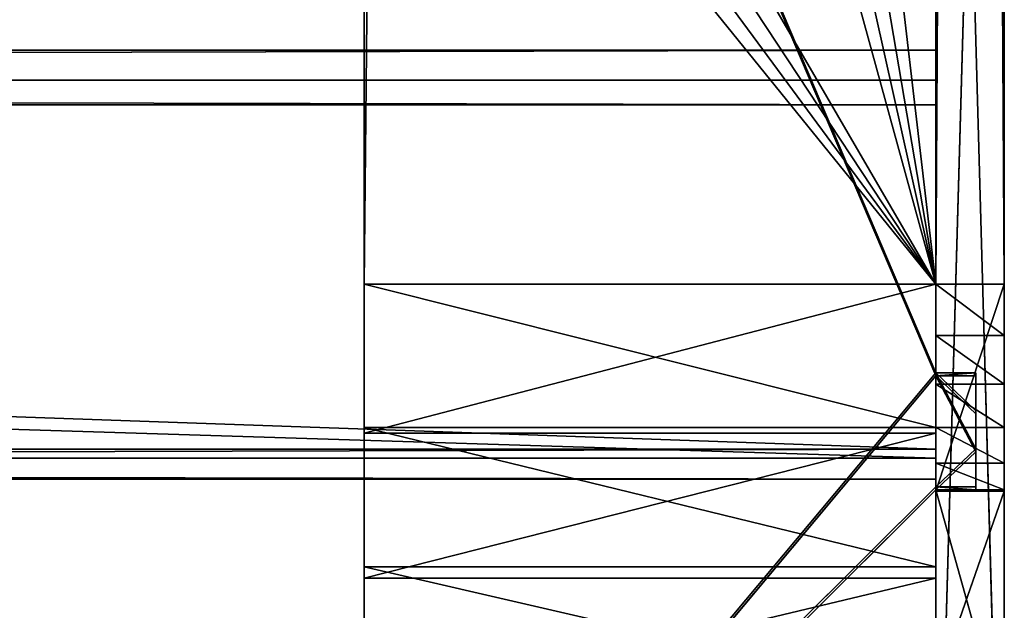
# Model space of a CAD drawing. Extents: x 0 to 1378, y -270 to 1675.
# Tile 27 of 60: x 1292 to 1378, y 147 to 199. Entities that reach past the tile are written whole.
import ezdxf

# ---------------------------------------------------------------- set-up
doc = ezdxf.new("R2010")
doc.units = 0
doc.header["$LTSCALE"] = 25.4
doc.layers.get('0').update_dxf_attribs({"color": 13, "linetype": 'CONTINUOUS'})
doc.layers.add('STEEL', color=21, linetype='CONTINUOUS')
doc.layers.add('WOOD', color=220, linetype='CONTINUOUS')

# ---------------------------------------------------------------- blocks, each defined once
blk = doc.blocks.new('LTR020_01_01_L')
at = {"color": 0}
for p, q in [((645.325, 394.323), (-303.098, 394.323)), ((-303.098, 394.323, -6), (645.325, 394.323, -6)), ((-303.098, 394.323, -6), (645.325, 394.323, -6)), ((645.325, 394.323), (-303.098, 394.323)), ((663.422, 392.242), (645.325, 394.323)), ((645.325, 394.323, -6), (663.422, 392.242, -6)), ((663.422, 392.242, -6), (645.325, 394.323)), ((663.422, 392.242), (645.325, 394.323)), ((663.422, 392.242, -6), (645.325, 394.323)), ((645.325, 394.323, -6), (663.422, 392.242, -6)), ((645.325, 394.323, -6), (645.325, 394.323)), ((645.325, 394.323, -6), (645.325, 394.323)), ((680.574, 386.108), (663.422, 392.242)), ((663.422, 392.242, -6), (680.574, 386.108, -6)), ((680.574, 386.108, -6), (663.422, 392.242)), ((680.574, 386.108), (663.422, 392.242)), ((680.574, 386.108, -6), (663.422, 392.242)), ((663.422, 392.242, -6), (680.574, 386.108, -6)), ((663.422, 392.242, -6), (663.422, 392.242)), ((663.422, 392.242, -6), (663.422, 392.242)), ((-303.098, 334.323), (645.325, 334.323)), ((645.325, 334.323, -6), (-303.098, 334.323, -6)), ((645.325, 334.323, -6), (-303.098, 334.323, -6)), ((-303.098, 334.323), (645.325, 334.323)), ((645.325, 334.323), (649.802, 333.808)), ((649.802, 333.808, -6), (645.325, 334.323, -6)), ((645.325, 334.323), (645.325, 334.323, -6)), ((645.325, 334.323, -6), (649.802, 333.808)), ((645.325, 334.323), (649.802, 333.808)), ((645.325, 334.323, -6), (649.802, 333.808)), ((649.802, 333.808, -6), (645.325, 334.323, -6)), ((645.325, 334.323), (645.325, 334.323, -6)), ((649.802, 333.808), (654.045, 332.29)), ((654.045, 332.29, -6), (649.802, 333.808, -6)), ((649.802, 333.808, -6), (649.802, 333.808)), ((649.802, 333.808, -6), (649.802, 333.808)), ((649.802, 333.808, -6), (654.045, 332.29)), ((649.802, 333.808), (654.045, 332.29)), ((649.802, 333.808, -6), (654.045, 332.29)), ((654.045, 332.29, -6), (649.802, 333.808, -6)), ((654.045, 332.29), (657.832, 329.849)), ((657.832, 329.849, -6), (654.045, 332.29, -6)), ((654.045, 332.29, -6), (654.045, 332.29)), ((654.045, 332.29, -6), (654.045, 332.29)), ((654.045, 332.29, -6), (657.832, 329.849)), ((654.045, 332.29), (657.832, 329.849)), ((654.045, 332.29, -6), (657.832, 329.849)), ((657.832, 329.849, -6), (654.045, 332.29, -6)), ((657.832, 329.849), (660.967, 326.612)), ((660.967, 326.612, -6), (657.832, 329.849, -6)), ((657.832, 329.849, -6), (657.832, 329.849)), ((657.832, 329.849, -6), (657.832, 329.849)), ((657.832, 329.849, -6), (660.967, 326.612)), ((657.832, 329.849), (660.967, 326.612)), ((657.832, 329.849, -6), (660.967, 326.612)), ((660.967, 326.612, -6), (657.832, 329.849, -6)), ((660.967, 326.612), (663.285, 322.748)), ((663.285, 322.748, -6), (660.967, 326.612, -6)), ((660.967, 326.612, -6), (660.967, 326.612)), ((660.967, 326.612, -6), (660.967, 326.612)), ((660.967, 326.612, -6), (663.285, 322.748)), ((660.967, 326.612), (663.285, 322.748)), ((660.967, 326.612, -6), (663.285, 322.748)), ((663.285, 322.748, -6), (660.967, 326.612, -6)), ((663.285, 322.748), (684.648, 273.837)), ((684.648, 273.837, -6), (663.285, 322.748, -6)), ((663.285, 322.748, -6), (663.285, 322.748)), ((663.285, 322.748, -6), (663.285, 322.748)), ((663.285, 322.748, -6), (684.648, 273.837)), ((663.285, 322.748), (684.648, 273.837)), ((663.285, 322.748, -6), (684.648, 273.837)), ((684.648, 273.837, -6), (663.285, 322.748, -6)), ((706.698, 148.195), (495.861, 132.478)), ((495.861, 132.478, -6), (706.698, 148.195, -6)), ((706.698, 148.195, -6), (495.861, 132.478)), ((706.698, 148.195), (495.861, 132.478)), ((706.698, 148.195, -6), (495.861, 132.478)), ((495.861, 132.478, -6), (706.698, 148.195, -6)), ((498.698, 73.872), (712.778, 89.831)), ((712.778, 89.831, -6), (498.698, 73.872, -6)), ((498.698, 73.872, -6), (712.778, 89.831)), ((498.698, 73.872), (712.778, 89.831)), ((498.698, 73.872, -6), (712.778, 89.831)), ((712.778, 89.831, -6), (498.698, 73.872, -6))]:
    blk.add_line(p, q, dxfattribs=at)
at = {"color": 253}
mesh = blk.add_polyface(dxfattribs=at)
corners = [(-356.822, 126.239), (-363.409, 202.974), (-366.765, 126.823), (-362.692, 198.492), (-360.989, 194.285), (-358.388, 190.567), (-355.019, 187.525), (-351.055, 185.316), (-144.322, 95.76), (-346.696, 184.051), (-137.416, 154.033), (69.517, 76.841), (73.183, 135.401), (284.067, 69.538), (284.482, 128.209), (498.698, 73.872), (495.861, 132.478), (706.698, 148.195), (712.778, 89.831), (711.63, 149.354), (716.101, 151.737), (732.511, 94.552), (719.814, 155.184), (722.522, 159.466), (724.044, 164.298), (724.279, 169.359), (-854.31, -335.557), (-853.88, -331.012), (-854.358, -333.26), (-853.739, -337.782), (-852.902, -328.933), (-852.676, -339.819), (-851.475, -327.132), (-851.175, -341.559), (-740.853, -211.981), (-822.41, -368.035), (-820.335, -369.505), (-817.957, -370.405), (-815.429, -370.675), (-812.914, -370.299), (-810.575, -369.301), (-808.564, -367.746), (-664.552, -216.048), (-634.883, -92.533), (-528.492, -57.178), (-533.734, 31.022), (-485.599, 99.319), (-400.741, 108.446), (-444.85, 172.265), (-411.932, 249.062), (-387.203, 328.874), (-394.008, 115.786), (-385.825, 121.465), (-380.507, 346.748), (-376.593, 125.205), (-370.065, 362.725), (-356.383, 376.033), (-363.103, 207.502), (-354.42, 245.656), (-340.122, 386.027), (-342.455, 282.913), (-327.299, 318.988), (-322.069, 392.223), (-324.124, 324.119), (-319.88, 328.408), (-303.098, 394.323), (-314.783, 331.637), (-309.093, 333.642), (-303.098, 334.323), (645.325, 394.323), (645.325, 334.323), (663.422, 392.242), (649.802, 333.808), (654.045, 332.29), (657.832, 329.849), (660.967, 326.612), (663.285, 322.748), (684.648, 273.837), (680.574, 386.108), (695.886, 376.24), (704.629, 224.346), (708.558, 363.155), (723.212, 174.312), (717.929, 347.534), (739.967, 297.078), (750.411, 104.106), (760.579, 246.024), (765.316, 117.873), (779.749, 194.41), (776.258, 134.96), (782.527, 154.257), (783.716, 174.512)]
mesh.append_faces([[corners[k] for k in face] for face in [(26, 27, 28), (88, 90, 91)]], dxfattribs={"vtx0": -1, "color": 253})
mesh.append_faces([[corners[k] for k in face] for face in [(0, 1, 2), (1, 0, 3), (3, 0, 4), (4, 0, 5), (5, 0, 6), (6, 0, 7), (7, 8, 9), (9, 8, 10), (10, 11, 12), (12, 13, 14), (14, 15, 16), (16, 15, 17), (17, 18, 19), (19, 18, 20), (20, 21, 22), (22, 21, 23), (23, 21, 24), (24, 21, 25), (27, 29, 30), (30, 31, 32), (32, 33, 34), (34, 42, 43), (43, 44, 45), (45, 44, 46), (46, 47, 48), (48, 47, 49), (49, 47, 50), (50, 52, 53), (53, 54, 55), (55, 2, 56), (56, 58, 59), (59, 61, 62), (62, 64, 65), (65, 68, 69), (69, 70, 71), (71, 77, 78), (78, 77, 79), (79, 80, 81), (81, 82, 83), (83, 82, 84), (84, 85, 86), (86, 87, 88)]], dxfattribs={"vtx0": -1, "vtx1": -1, "color": 253})
mesh.append_faces([[corners[k] for k in face] for face in [(56, 2, 1), (84, 25, 21)]], dxfattribs={"vtx0": -1, "vtx1": -1, "vtx2": -1, "color": 253})
mesh.append_faces([[corners[k] for k in face] for face in [(7, 0, 8), (10, 8, 11), (12, 11, 13), (14, 13, 15), (17, 15, 18), (20, 18, 21), (27, 26, 29), (30, 29, 31), (32, 31, 33), (34, 33, 35), (34, 35, 36), (34, 36, 37), (34, 37, 38), (34, 38, 39), (34, 39, 40), (34, 40, 41), (34, 41, 42), (43, 42, 44), (46, 44, 47), (50, 47, 51), (50, 51, 52), (53, 52, 54), (55, 54, 2), (56, 1, 57), (56, 57, 58), (59, 58, 60), (59, 60, 61), (62, 61, 63), (62, 63, 64), (65, 64, 66), (65, 66, 67), (65, 67, 68), (69, 68, 70), (71, 70, 72), (71, 72, 73), (71, 73, 74), (71, 74, 75), (71, 75, 76), (71, 76, 77), (79, 77, 80), (81, 80, 82), (84, 82, 25), (84, 21, 85), (86, 85, 87), (88, 87, 89), (88, 89, 90)]], dxfattribs={"vtx0": -1, "vtx2": -1, "color": 253})
mesh = blk.add_polyface(dxfattribs=at)
corners = [(-853.88, -331.012, -6), (-854.31, -335.557, -6), (-854.358, -333.26, -6), (-853.739, -337.782, -6), (-852.902, -328.933, -6), (-852.676, -339.819, -6), (-851.475, -327.132, -6), (-851.175, -341.559, -6), (-740.853, -211.981, -6), (-822.41, -368.035, -6), (-820.335, -369.505, -6), (-817.957, -370.405, -6), (-815.429, -370.675, -6), (-812.914, -370.299, -6), (-810.575, -369.301, -6), (-808.564, -367.746, -6), (-664.552, -216.048, -6), (-634.883, -92.533, -6), (-528.492, -57.178, -6), (-533.734, 31.022, -6), (-485.599, 99.319, -6), (-400.741, 108.446, -6), (-444.85, 172.265, -6), (-411.932, 249.062, -6), (-387.203, 328.874, -6), (-394.008, 115.786, -6), (-385.825, 121.465, -6), (-380.507, 346.748, -6), (-376.593, 125.205, -6), (-370.065, 362.725, -6), (-366.765, 126.823, -6), (-356.383, 376.033, -6), (-363.409, 202.974, -6), (-363.103, 207.502, -6), (-354.42, 245.656, -6), (-340.122, 386.027, -6), (-342.455, 282.913, -6), (-327.299, 318.988, -6), (-322.069, 392.223, -6), (-324.124, 324.119, -6), (-319.88, 328.408, -6), (-303.098, 394.323, -6), (-314.783, 331.637, -6), (-309.093, 333.642, -6), (-303.098, 334.323, -6), (645.325, 394.323, -6), (645.325, 334.323, -6), (663.422, 392.242, -6), (649.802, 333.808, -6), (654.045, 332.29, -6), (657.832, 329.849, -6), (660.967, 326.612, -6), (663.285, 322.748, -6), (684.648, 273.837, -6), (680.574, 386.108, -6), (695.886, 376.24, -6), (704.629, 224.346, -6), (708.558, 363.155, -6), (723.212, 174.312, -6), (717.929, 347.534, -6), (739.967, 297.078, -6), (724.279, 169.359, -6), (732.511, 94.552, -6), (750.411, 104.106, -6), (760.579, 246.024, -6), (765.316, 117.873, -6), (779.749, 194.41, -6), (776.258, 134.96, -6), (782.527, 154.257, -6), (783.716, 174.512, -6), (-356.822, 126.239, -6), (-362.692, 198.492, -6), (-360.989, 194.285, -6), (-358.388, 190.567, -6), (-355.019, 187.525, -6), (-351.055, 185.316, -6), (-144.322, 95.76, -6), (-346.696, 184.051, -6), (-137.416, 154.033, -6), (69.517, 76.841, -6), (73.183, 135.401, -6), (284.067, 69.538, -6), (284.482, 128.209, -6), (498.698, 73.872, -6), (495.861, 132.478, -6), (706.698, 148.195, -6), (712.778, 89.831, -6), (711.63, 149.354, -6), (716.101, 151.737, -6), (719.814, 155.184, -6), (722.522, 159.466, -6), (724.044, 164.298, -6)]
mesh.append_faces([[corners[k] for k in face] for face in [(0, 1, 2), (68, 66, 69)]], dxfattribs={"vtx0": -1, "color": 253})
mesh.append_faces([[corners[k] for k in face] for face in [(1, 0, 3), (3, 4, 5), (5, 6, 7), (7, 8, 9), (9, 8, 10), (10, 8, 11), (11, 8, 12), (12, 8, 13), (13, 8, 14), (14, 8, 15), (15, 8, 16), (16, 17, 18), (18, 20, 21), (21, 24, 25), (25, 24, 26), (26, 27, 28), (28, 29, 30), (32, 31, 33), (33, 31, 34), (34, 35, 36), (36, 35, 37), (37, 38, 39), (39, 38, 40), (40, 41, 42), (42, 41, 43), (43, 41, 44), (44, 45, 46), (46, 47, 48), (48, 47, 49), (49, 47, 50), (50, 47, 51), (51, 47, 52), (52, 47, 53), (53, 55, 56), (56, 57, 58), (58, 60, 61), (62, 60, 63), (63, 64, 65), (65, 66, 67), (67, 66, 68), (70, 75, 76), (76, 78, 79), (79, 80, 81), (81, 82, 83), (83, 85, 86), (86, 88, 62)]], dxfattribs={"vtx0": -1, "vtx1": -1, "color": 253})
mesh.append_faces([[corners[k] for k in face] for face in [(30, 31, 32), (61, 60, 62)]], dxfattribs={"vtx0": -1, "vtx1": -1, "vtx2": -1, "color": 253})
mesh.append_faces([[corners[k] for k in face] for face in [(3, 0, 4), (5, 4, 6), (7, 6, 8), (16, 8, 17), (18, 17, 19), (18, 19, 20), (21, 20, 22), (21, 22, 23), (21, 23, 24), (26, 24, 27), (28, 27, 29), (30, 29, 31), (34, 31, 35), (37, 35, 38), (40, 38, 41), (44, 41, 45), (46, 45, 47), (53, 47, 54), (53, 54, 55), (56, 55, 57), (58, 57, 59), (58, 59, 60), (63, 60, 64), (65, 64, 66), (32, 70, 30), (70, 32, 71), (70, 71, 72), (70, 72, 73), (70, 73, 74), (70, 74, 75), (76, 75, 77), (76, 77, 78), (79, 78, 80), (81, 80, 82), (83, 82, 84), (83, 84, 85), (86, 85, 87), (86, 87, 88), (62, 88, 89), (62, 89, 90), (62, 90, 91), (62, 91, 61)]], dxfattribs={"vtx0": -1, "vtx2": -1, "color": 253})
mesh = blk.add_polyface(dxfattribs=at)
corners = [(-303.098, 394.323), (645.325, 394.323, -6), (-303.098, 394.323, -6), (645.325, 394.323)]
mesh.append_faces([[corners[k] for k in face] for face in [(0, 1, 2), (1, 0, 3)]], dxfattribs={"vtx0": -1, "color": 253})
mesh = blk.add_polyface(dxfattribs=at)
corners = [(663.422, 392.242), (663.422, 392.242, -6), (645.325, 394.323)]
mesh.append_faces([[corners[k] for k in face] for face in [(0, 1, 2)]], dxfattribs={"color": 253})
mesh = blk.add_polyface(dxfattribs=at)
corners = [(645.325, 394.323), (663.422, 392.242, -6), (645.325, 394.323, -6)]
mesh.append_faces([[corners[k] for k in face] for face in [(0, 1, 2)]], dxfattribs={"color": 253})
mesh = blk.add_polyface(dxfattribs=at)
corners = [(680.574, 386.108), (680.574, 386.108, -6), (663.422, 392.242)]
mesh.append_faces([[corners[k] for k in face] for face in [(0, 1, 2)]], dxfattribs={"color": 253})
mesh = blk.add_polyface(dxfattribs=at)
corners = [(663.422, 392.242), (680.574, 386.108, -6), (663.422, 392.242, -6)]
mesh.append_faces([[corners[k] for k in face] for face in [(0, 1, 2)]], dxfattribs={"color": 253})
mesh = blk.add_polyface(dxfattribs=at)
corners = [(645.325, 334.323), (-303.098, 334.323, -6), (645.325, 334.323, -6), (-303.098, 334.323)]
mesh.append_faces([[corners[k] for k in face] for face in [(0, 1, 2), (1, 0, 3)]], dxfattribs={"vtx0": -1, "color": 253})
mesh = blk.add_polyface(dxfattribs=at)
corners = [(645.325, 334.323), (645.325, 334.323, -6), (649.802, 333.808)]
mesh.append_faces([[corners[k] for k in face] for face in [(0, 1, 2)]], dxfattribs={"color": 253})
mesh = blk.add_polyface(dxfattribs=at)
corners = [(649.802, 333.808), (645.325, 334.323, -6), (649.802, 333.808, -6)]
mesh.append_faces([[corners[k] for k in face] for face in [(0, 1, 2)]], dxfattribs={"color": 253})
mesh = blk.add_polyface(dxfattribs=at)
corners = [(649.802, 333.808), (649.802, 333.808, -6), (654.045, 332.29)]
mesh.append_faces([[corners[k] for k in face] for face in [(0, 1, 2)]], dxfattribs={"color": 253})
mesh = blk.add_polyface(dxfattribs=at)
corners = [(654.045, 332.29), (649.802, 333.808, -6), (654.045, 332.29, -6)]
mesh.append_faces([[corners[k] for k in face] for face in [(0, 1, 2)]], dxfattribs={"color": 253})
mesh = blk.add_polyface(dxfattribs=at)
corners = [(654.045, 332.29), (654.045, 332.29, -6), (657.832, 329.849)]
mesh.append_faces([[corners[k] for k in face] for face in [(0, 1, 2)]], dxfattribs={"color": 253})
mesh = blk.add_polyface(dxfattribs=at)
corners = [(657.832, 329.849), (654.045, 332.29, -6), (657.832, 329.849, -6)]
mesh.append_faces([[corners[k] for k in face] for face in [(0, 1, 2)]], dxfattribs={"color": 253})
mesh = blk.add_polyface(dxfattribs=at)
corners = [(657.832, 329.849, -6), (660.967, 326.612), (657.832, 329.849)]
mesh.append_faces([[corners[k] for k in face] for face in [(0, 1, 2)]], dxfattribs={"color": 253})
mesh = blk.add_polyface(dxfattribs=at)
corners = [(657.832, 329.849, -6), (660.967, 326.612, -6), (660.967, 326.612)]
mesh.append_faces([[corners[k] for k in face] for face in [(0, 1, 2)]], dxfattribs={"color": 253})
mesh = blk.add_polyface(dxfattribs=at)
corners = [(660.967, 326.612, -6), (663.285, 322.748), (660.967, 326.612)]
mesh.append_faces([[corners[k] for k in face] for face in [(0, 1, 2)]], dxfattribs={"color": 253})
mesh = blk.add_polyface(dxfattribs=at)
corners = [(660.967, 326.612, -6), (663.285, 322.748, -6), (663.285, 322.748)]
mesh.append_faces([[corners[k] for k in face] for face in [(0, 1, 2)]], dxfattribs={"color": 253})
mesh = blk.add_polyface(dxfattribs=at)
corners = [(663.285, 322.748, -6), (684.648, 273.837), (663.285, 322.748)]
mesh.append_faces([[corners[k] for k in face] for face in [(0, 1, 2)]], dxfattribs={"color": 253})
mesh = blk.add_polyface(dxfattribs=at)
corners = [(663.285, 322.748, -6), (684.648, 273.837, -6), (684.648, 273.837)]
mesh.append_faces([[corners[k] for k in face] for face in [(0, 1, 2)]], dxfattribs={"color": 253})
mesh = blk.add_polyface(dxfattribs=at)
corners = [(706.698, 148.195), (706.698, 148.195, -6), (495.861, 132.478)]
mesh.append_faces([[corners[k] for k in face] for face in [(0, 1, 2)]], dxfattribs={"color": 253})
mesh = blk.add_polyface(dxfattribs=at)
corners = [(495.861, 132.478), (706.698, 148.195, -6), (495.861, 132.478, -6)]
mesh.append_faces([[corners[k] for k in face] for face in [(0, 1, 2)]], dxfattribs={"color": 253})
mesh = blk.add_polyface(dxfattribs=at)
corners = [(498.698, 73.872), (498.698, 73.872, -6), (712.778, 89.831)]
mesh.append_faces([[corners[k] for k in face] for face in [(0, 1, 2)]], dxfattribs={"color": 253})
mesh = blk.add_polyface(dxfattribs=at)
corners = [(712.778, 89.831), (498.698, 73.872, -6), (712.778, 89.831, -6)]
mesh.append_faces([[corners[k] for k in face] for face in [(0, 1, 2)]], dxfattribs={"color": 253})
blk = doc.blocks.new('LTR020_01_02_L')
at = {"color": 0}
for p, q in [((488.71, 0.741, -50), (311.446, -13.441, -50)), ((488.71, 0.741, -50), (311.446, -13.441, -50)), ((488.71, 0.741, -50), (429.004, -4.94)), ((488.71, 0.741, -50), (429.004, -4.94)), ((488.71, 0.741, -50), (438.961, -4.057)), ((488.71, 0.741, -50), (438.961, -4.057)), ((311.617, -16.436, -50), (489.017, -2.244, -50)), ((311.617, -16.436, -50), (489.017, -2.244, -50)), ((429.265, -7.929), (489.017, -2.244, -50)), ((429.265, -7.929), (489.017, -2.244, -50)), ((438.961, -4.057), (455.551, -2.528)), ((438.961, -4.057), (455.551, -2.528)), ((439.23, -7.045), (489.017, -2.244, -50)), ((439.23, -7.045), (489.017, -2.244, -50)), ((429.004, -4.94), (438.961, -4.057)), ((429.004, -4.94), (438.961, -4.057)), ((435.642, -4.354, 3.5), (438.961, -4.057)), ((435.642, -4.354, 3.5), (438.961, -4.057)), ((438.961, -4.057, 3.5), (438.961, -4.057)), ((438.961, -4.057), (439.23, -7.045)), ((438.961, -4.057), (439.23, -7.045)), ((438.961, -4.057, 3.5), (438.961, -4.057)), ((311.446, -13.441, -50), (429.004, -4.94)), ((311.446, -13.441, -50), (429.004, -4.94)), ((326.274, -12.565), (429.004, -4.94)), ((326.274, -12.565), (429.004, -4.94)), ((429.004, -4.94), (435.642, -4.354, 3.5)), ((429.004, -4.94), (435.642, -4.354, 3.5)), ((429.004, -4.94), (432.323, -4.649, 3.5)), ((429.004, -4.94), (432.323, -4.649, 3.5)), ((429.004, -4.94), (429.004, -4.94, 3.5)), ((429.265, -7.929), (429.004, -4.94)), ((429.265, -7.929), (429.004, -4.94)), ((429.004, -4.94), (429.004, -4.94, 3.5)), ((455.832, -5.515), (439.23, -7.045)), ((455.832, -5.515), (439.23, -7.045)), ((429.265, -7.929), (439.23, -7.045)), ((429.265, -7.929), (439.23, -7.045)), ((435.908, -7.342, 3.5), (429.265, -7.929)), ((435.908, -7.342, 3.5), (429.265, -7.929)), ((432.587, -7.637, 3.5), (429.265, -7.929)), ((432.587, -7.637, 3.5), (429.265, -7.929)), ((435.908, -7.342, 3.5), (439.23, -7.045)), ((435.908, -7.342, 3.5), (439.23, -7.045)), ((439.23, -7.045), (439.23, -7.045, 3.5)), ((439.23, -7.045), (439.23, -7.045, 3.5)), ((429.265, -7.929), (311.617, -16.436, -50)), ((429.265, -7.929), (311.617, -16.436, -50)), ((429.265, -7.929), (326.457, -15.559)), ((429.265, -7.929), (326.457, -15.559)), ((429.265, -7.929, 3.5), (429.265, -7.929)), ((429.265, -7.929, 3.5), (429.265, -7.929))]:
    blk.add_line(p, q, dxfattribs=at)
at = {"color": 253}
mesh = blk.add_polyface(dxfattribs=at)
corners = [(-574.481, 36.404, -50), (-398.937, 7.398, -50), (-574.987, 33.447, -50), (-398.565, 10.375, -50), (-221.887, -10.643, -50), (-221.65, -7.653, -50), (-44.201, -20.641, -50), (-44.1, -17.642, -50), (133.756, -22.573, -50), (133.72, -19.573, -50), (311.446, -13.441, -50), (311.617, -16.436, -50), (488.71, 0.741, -50), (489.017, -2.244, -50)]
mesh.append_faces([[corners[k] for k in face] for face in [(0, 1, 2), (11, 12, 13)]], dxfattribs={"vtx0": -1, "color": 253})
mesh.append_faces([[corners[k] for k in face] for face in [(1, 3, 4), (4, 5, 6), (6, 7, 8), (8, 10, 11)]], dxfattribs={"vtx0": -1, "vtx1": -1, "color": 253})
mesh.append_faces([[corners[k] for k in face] for face in [(1, 0, 3), (4, 3, 5), (6, 5, 7), (8, 7, 9), (8, 9, 10), (11, 10, 12)]], dxfattribs={"vtx0": -1, "vtx2": -1, "color": 253})
mesh = blk.add_polyface(dxfattribs=at)
corners = [(429.004, -4.94), (488.71, 0.741, -50), (311.446, -13.441, -50)]
mesh.append_faces([[corners[k] for k in face] for face in [(0, 1, 2)]], dxfattribs={"color": 253})
mesh = blk.add_polyface(dxfattribs=at)
corners = [(438.961, -4.057), (488.71, 0.741, -50), (429.004, -4.94)]
mesh.append_faces([[corners[k] for k in face] for face in [(0, 1, 2)]], dxfattribs={"color": 253})
mesh = blk.add_polyface(dxfattribs=at)
corners = [(455.551, -2.528), (488.71, 0.741, -50), (438.961, -4.057)]
mesh.append_faces([[corners[k] for k in face] for face in [(0, 1, 2)]], dxfattribs={"color": 253})
mesh = blk.add_polyface(dxfattribs=at)
corners = [(439.23, -7.045), (455.551, -2.528), (438.961, -4.057), (455.832, -5.515), (472.134, -0.929), (472.428, -3.915), (488.71, 0.741), (489.017, -2.244)]
mesh.append_faces([[corners[k] for k in face] for face in [(0, 1, 2), (6, 5, 7)]], dxfattribs={"vtx0": -1, "color": 253})
mesh.append_faces([[corners[k] for k in face] for face in [(1, 3, 4), (4, 5, 6)]], dxfattribs={"vtx0": -1, "vtx1": -1, "color": 253})
mesh.append_faces([[corners[k] for k in face] for face in [(1, 0, 3), (4, 3, 5)]], dxfattribs={"vtx0": -1, "vtx2": -1, "color": 253})
mesh = blk.add_polyface(dxfattribs=at)
corners = [(429.265, -7.929), (311.617, -16.436, -50), (489.017, -2.244, -50)]
mesh.append_faces([[corners[k] for k in face] for face in [(0, 1, 2)]], dxfattribs={"color": 253})
mesh = blk.add_polyface(dxfattribs=at)
corners = [(429.265, -7.929), (489.017, -2.244, -50), (439.23, -7.045)]
mesh.append_faces([[corners[k] for k in face] for face in [(0, 1, 2)]], dxfattribs={"color": 253})
mesh = blk.add_polyface(dxfattribs=at)
corners = [(439.23, -7.045), (489.017, -2.244, -50), (455.832, -5.515)]
mesh.append_faces([[corners[k] for k in face] for face in [(0, 1, 2)]], dxfattribs={"color": 253})
mesh = blk.add_polyface(dxfattribs=at)
corners = [(435.642, -4.354, 3.5), (438.961, -4.057), (429.004, -4.94)]
mesh.append_faces([[corners[k] for k in face] for face in [(0, 1, 2)]], dxfattribs={"color": 253})
mesh = blk.add_polyface(dxfattribs=at)
corners = [(438.961, -4.057, 3.5), (438.961, -4.057), (435.642, -4.354, 3.5)]
mesh.append_faces([[corners[k] for k in face] for face in [(0, 1, 2)]], dxfattribs={"color": 253})
mesh = blk.add_polyface(dxfattribs=at)
corners = [(438.961, -4.057), (439.23, -7.045, 3.5), (439.23, -7.045), (438.961, -4.057, 3.5)]
mesh.append_faces([[corners[k] for k in face] for face in [(0, 1, 2), (1, 0, 3)]], dxfattribs={"vtx0": -1, "color": 253})
mesh = blk.add_polyface(dxfattribs=at)
corners = [(120.418, -22.708), (223.381, -17.488), (120.393, -19.708), (223.485, -20.486), (326.274, -12.565), (326.457, -15.559), (429.004, -4.94), (429.265, -7.929)]
mesh.append_faces([[corners[k] for k in face] for face in [(0, 1, 2), (6, 5, 7)]], dxfattribs={"vtx0": -1, "color": 253})
mesh.append_faces([[corners[k] for k in face] for face in [(1, 3, 4), (4, 5, 6)]], dxfattribs={"vtx0": -1, "vtx1": -1, "color": 253})
mesh.append_faces([[corners[k] for k in face] for face in [(1, 0, 3), (4, 3, 5)]], dxfattribs={"vtx0": -1, "vtx2": -1, "color": 253})
mesh = blk.add_polyface(dxfattribs=at)
corners = [(429.004, -4.94), (311.446, -13.441, -50), (326.274, -12.565)]
mesh.append_faces([[corners[k] for k in face] for face in [(0, 1, 2)]], dxfattribs={"color": 253})
mesh = blk.add_polyface(dxfattribs=at)
corners = [(435.642, -4.354, 3.5), (429.004, -4.94), (432.323, -4.649, 3.5)]
mesh.append_faces([[corners[k] for k in face] for face in [(0, 1, 2)]], dxfattribs={"color": 253})
mesh = blk.add_polyface(dxfattribs=at)
corners = [(432.323, -4.649, 3.5), (429.004, -4.94), (429.004, -4.94, 3.5)]
mesh.append_faces([[corners[k] for k in face] for face in [(0, 1, 2)]], dxfattribs={"color": 253})
mesh = blk.add_polyface(dxfattribs=at)
corners = [(429.004, -4.94, 3.5), (429.265, -7.929), (429.265, -7.929, 3.5), (429.004, -4.94)]
mesh.append_faces([[corners[k] for k in face] for face in [(0, 1, 2), (1, 0, 3)]], dxfattribs={"vtx0": -1, "color": 253})
mesh = blk.add_polyface(dxfattribs=at)
corners = [(435.908, -7.342, 3.5), (429.265, -7.929), (439.23, -7.045)]
mesh.append_faces([[corners[k] for k in face] for face in [(0, 1, 2)]], dxfattribs={"color": 253})
mesh = blk.add_polyface(dxfattribs=at)
corners = [(432.587, -7.637, 3.5), (429.265, -7.929), (435.908, -7.342, 3.5)]
mesh.append_faces([[corners[k] for k in face] for face in [(0, 1, 2)]], dxfattribs={"color": 253})
mesh = blk.add_polyface(dxfattribs=at)
corners = [(429.265, -7.929, 3.5), (429.265, -7.929), (432.587, -7.637, 3.5)]
mesh.append_faces([[corners[k] for k in face] for face in [(0, 1, 2)]], dxfattribs={"color": 253})
mesh = blk.add_polyface(dxfattribs=at)
corners = [(435.908, -7.342, 3.5), (439.23, -7.045), (439.23, -7.045, 3.5)]
mesh.append_faces([[corners[k] for k in face] for face in [(0, 1, 2)]], dxfattribs={"color": 253})
mesh = blk.add_polyface(dxfattribs=at)
corners = [(326.457, -15.559), (311.617, -16.436, -50), (429.265, -7.929)]
mesh.append_faces([[corners[k] for k in face] for face in [(0, 1, 2)]], dxfattribs={"color": 253})
blk = doc.blocks.new('LTR020_01_03_L')
at = {"color": 0}
for p, q in [((-120.062, 92.703), (-20.064, 92.703)), ((-120.062, 92.703), (-20.064, 92.703)), ((-20.064, 92.703, -50), (-81.778, 92.703, -50)), ((-20.064, 92.703, -50), (-81.778, 92.703, -50)), ((-20.064, 92.703), (-20.064, 92.703, -50)), ((-7.049, 91.627), (-20.064, 92.703)), ((-20.064, 92.703), (-20.064, 89.703)), ((-20.064, 92.703, -50), (-7.049, 91.627, -50)), ((-20.064, 92.703, -50), (-20.064, 89.703, -50)), ((-20.064, 92.703), (-20.064, 89.703)), ((-20.064, 92.703), (-20.064, 92.703, -50)), ((-20.064, 92.703), (-7.049, 91.627, -50)), ((-20.064, 92.703, -50), (-7.049, 91.627, -50)), ((-20.064, 92.703), (-7.049, 91.627, -50)), ((-7.049, 91.627), (-20.064, 92.703)), ((-20.064, 92.703, -50), (-20.064, 89.703, -50)), ((5.612, 88.441), (-7.049, 91.627)), ((-7.049, 91.627, -50), (5.612, 88.441, -50)), ((-7.049, 91.627), (-7.049, 91.627, -50)), ((-7.049, 91.627), (-7.049, 91.627, -50)), ((-7.049, 91.627), (5.612, 88.441, -50)), ((-7.049, 91.627, -50), (5.612, 88.441, -50)), ((-7.049, 91.627), (5.612, 88.441, -50)), ((5.612, 88.441), (-7.049, 91.627)), ((-20.064, 89.703), (-120.062, 89.703)), ((-20.064, 89.703), (-120.062, 89.703)), ((-81.778, 89.703, -50), (-20.064, 89.703, -50)), ((-81.778, 89.703, -50), (-20.064, 89.703, -50)), ((-20.064, 89.703, -50), (-20.064, 89.703)), ((-20.064, 89.703), (-7.54, 88.668)), ((-7.54, 88.668, -50), (-20.064, 89.703, -50)), ((-7.54, 88.668), (-20.064, 89.703, -50)), ((-7.54, 88.668, -50), (-20.064, 89.703, -50)), ((-7.54, 88.668), (-20.064, 89.703, -50)), ((-20.064, 89.703), (-7.54, 88.668)), ((-20.064, 89.703, -50), (-20.064, 89.703)), ((-7.54, 88.668), (4.644, 85.602)), ((4.644, 85.602, -50), (-7.54, 88.668, -50)), ((4.644, 85.602), (-7.54, 88.668, -50)), ((4.644, 85.602, -50), (-7.54, 88.668, -50)), ((4.644, 85.602), (-7.54, 88.668, -50)), ((-7.54, 88.668), (4.644, 85.602)), ((-7.54, 88.668), (-7.54, 88.668, -50)), ((-7.54, 88.668), (-7.54, 88.668, -50)), ((17.584, 83.232), (5.612, 88.441)), ((5.612, 88.441, -50), (17.584, 83.232, -50)), ((5.612, 88.441), (5.612, 88.441, -50)), ((5.612, 88.441), (5.612, 88.441, -50)), ((5.612, 88.441), (17.584, 83.232, -50)), ((5.612, 88.441, -50), (17.584, 83.232, -50)), ((5.612, 88.441), (17.584, 83.232, -50)), ((17.584, 83.232), (5.612, 88.441)), ((4.644, 85.602), (16.165, 80.588)), ((16.165, 80.588, -50), (4.644, 85.602, -50)), ((16.165, 80.588), (4.644, 85.602, -50)), ((16.165, 80.588, -50), (4.644, 85.602, -50)), ((16.165, 80.588), (4.644, 85.602, -50)), ((4.644, 85.602), (16.165, 80.588)), ((4.644, 85.602), (4.644, 85.602, -50)), ((4.644, 85.602), (4.644, 85.602, -50))]:
    blk.add_line(p, q, dxfattribs=at)
at = {"color": 253}
mesh = blk.add_polyface(dxfattribs=at)
corners = [(-86.954, 92.703, -49.319), (-20.064, 92.703, -50), (-81.778, 92.703, -50), (-20.064, 92.703), (-91.778, 92.703, -47.321), (-95.92, 92.703, -44.142), (-114.205, 92.703, -25.858), (-117.383, 92.703, -21.716), (-119.381, 92.703, -16.892), (-120.062, 92.703, -11.716), (-120.062, 92.703)]
mesh.append_faces([[corners[k] for k in face] for face in [(0, 1, 2), (3, 9, 10)]], dxfattribs={"vtx0": -1, "color": 253})
mesh.append_faces([[corners[k] for k in face] for face in [(1, 0, 3)]], dxfattribs={"vtx0": -1, "vtx1": -1, "color": 253})
mesh.append_faces([[corners[k] for k in face] for face in [(3, 0, 4), (3, 4, 5), (3, 5, 6), (3, 6, 7), (3, 7, 8), (3, 8, 9)]], dxfattribs={"vtx0": -1, "vtx2": -1, "color": 253})
mesh = blk.add_polyface(dxfattribs=at)
corners = [(-120.062, 89.703), (-20.064, 92.703), (-120.062, 92.703), (-20.064, 89.703)]
mesh.append_faces([[corners[k] for k in face] for face in [(0, 1, 2), (1, 0, 3)]], dxfattribs={"vtx0": -1, "color": 253})
mesh = blk.add_polyface(dxfattribs=at)
corners = [(-81.778, 92.703, -50), (-20.064, 89.703, -50), (-81.778, 89.703, -50), (-20.064, 92.703, -50)]
mesh.append_faces([[corners[k] for k in face] for face in [(0, 1, 2), (1, 0, 3)]], dxfattribs={"vtx0": -1, "color": 253})
mesh = blk.add_polyface(dxfattribs=at)
corners = [(-7.54, 88.668), (-20.064, 92.703), (-20.064, 89.703), (-7.049, 91.627), (4.644, 85.602), (5.612, 88.441), (16.165, 80.588), (17.584, 83.232), (26.714, 73.762), (28.544, 76.138), (36.006, 65.305), (38.2, 67.351), (43.794, 55.444), (46.292, 57.105), (49.867, 44.445), (52.604, 45.676)]
mesh.append_faces([[corners[k] for k in face] for face in [(0, 1, 2), (13, 14, 15)]], dxfattribs={"vtx0": -1, "color": 253})
mesh.append_faces([[corners[k] for k in face] for face in [(1, 0, 3), (3, 4, 5), (5, 6, 7), (7, 8, 9), (9, 10, 11), (11, 12, 13)]], dxfattribs={"vtx0": -1, "vtx1": -1, "color": 253})
mesh.append_faces([[corners[k] for k in face] for face in [(3, 0, 4), (5, 4, 6), (7, 6, 8), (9, 8, 10), (11, 10, 12), (13, 12, 14)]], dxfattribs={"vtx0": -1, "vtx2": -1, "color": 253})
mesh = blk.add_polyface(dxfattribs=at)
corners = [(-7.049, 91.627, -50), (-20.064, 89.703, -50), (-20.064, 92.703, -50), (-7.54, 88.668, -50), (4.644, 85.602, -50), (5.612, 88.441, -50), (16.165, 80.588, -50), (17.584, 83.232, -50), (26.714, 73.762, -50), (28.544, 76.138, -50), (36.006, 65.305, -50), (38.2, 67.351, -50), (43.794, 55.444, -50), (46.292, 57.105, -50), (49.876, 44.426, -50), (52.608, 45.666, -50)]
mesh.append_faces([[corners[k] for k in face] for face in [(0, 1, 2), (14, 13, 15)]], dxfattribs={"vtx0": -1, "color": 253})
mesh.append_faces([[corners[k] for k in face] for face in [(1, 0, 3), (3, 0, 4), (4, 5, 6), (6, 7, 8), (8, 9, 10), (10, 11, 12), (12, 13, 14)]], dxfattribs={"vtx0": -1, "vtx1": -1, "color": 253})
mesh.append_faces([[corners[k] for k in face] for face in [(4, 0, 5), (6, 5, 7), (8, 7, 9), (10, 9, 11), (12, 11, 13)]], dxfattribs={"vtx0": -1, "vtx2": -1, "color": 253})
mesh = blk.add_polyface(dxfattribs=at)
corners = [(-20.064, 92.703), (-7.049, 91.627, -50), (-20.064, 92.703, -50)]
mesh.append_faces([[corners[k] for k in face] for face in [(0, 1, 2)]], dxfattribs={"color": 253})
mesh = blk.add_polyface(dxfattribs=at)
corners = [(-7.049, 91.627), (-7.049, 91.627, -50), (-20.064, 92.703)]
mesh.append_faces([[corners[k] for k in face] for face in [(0, 1, 2)]], dxfattribs={"color": 253})
mesh = blk.add_polyface(dxfattribs=at)
corners = [(-7.049, 91.627), (5.612, 88.441, -50), (-7.049, 91.627, -50)]
mesh.append_faces([[corners[k] for k in face] for face in [(0, 1, 2)]], dxfattribs={"color": 253})
mesh = blk.add_polyface(dxfattribs=at)
corners = [(5.612, 88.441), (5.612, 88.441, -50), (-7.049, 91.627)]
mesh.append_faces([[corners[k] for k in face] for face in [(0, 1, 2)]], dxfattribs={"color": 253})
mesh = blk.add_polyface(dxfattribs=at)
corners = [(-20.064, 89.703), (-81.778, 89.703, -50), (-20.064, 89.703, -50), (-86.954, 89.703, -49.319), (-91.778, 89.703, -47.321), (-95.92, 89.703, -44.142), (-114.205, 89.703, -25.858), (-117.383, 89.703, -21.716), (-119.381, 89.703, -16.892), (-120.062, 89.703, -11.716), (-120.062, 89.703)]
mesh.append_faces([[corners[k] for k in face] for face in [(0, 1, 2), (9, 0, 10)]], dxfattribs={"vtx0": -1, "color": 253})
mesh.append_faces([[corners[k] for k in face] for face in [(1, 0, 3), (3, 0, 4), (4, 0, 5), (5, 0, 6), (6, 0, 7), (7, 0, 8), (8, 0, 9)]], dxfattribs={"vtx0": -1, "vtx1": -1, "color": 253})
mesh = blk.add_polyface(dxfattribs=at)
corners = [(-7.54, 88.668), (-20.064, 89.703, -50), (-7.54, 88.668, -50)]
mesh.append_faces([[corners[k] for k in face] for face in [(0, 1, 2)]], dxfattribs={"color": 253})
mesh = blk.add_polyface(dxfattribs=at)
corners = [(-20.064, 89.703), (-20.064, 89.703, -50), (-7.54, 88.668)]
mesh.append_faces([[corners[k] for k in face] for face in [(0, 1, 2)]], dxfattribs={"color": 253})
mesh = blk.add_polyface(dxfattribs=at)
corners = [(4.644, 85.602), (-7.54, 88.668, -50), (4.644, 85.602, -50)]
mesh.append_faces([[corners[k] for k in face] for face in [(0, 1, 2)]], dxfattribs={"color": 253})
mesh = blk.add_polyface(dxfattribs=at)
corners = [(-7.54, 88.668), (-7.54, 88.668, -50), (4.644, 85.602)]
mesh.append_faces([[corners[k] for k in face] for face in [(0, 1, 2)]], dxfattribs={"color": 253})
mesh = blk.add_polyface(dxfattribs=at)
corners = [(5.612, 88.441), (17.584, 83.232, -50), (5.612, 88.441, -50)]
mesh.append_faces([[corners[k] for k in face] for face in [(0, 1, 2)]], dxfattribs={"color": 253})
mesh = blk.add_polyface(dxfattribs=at)
corners = [(17.584, 83.232), (17.584, 83.232, -50), (5.612, 88.441)]
mesh.append_faces([[corners[k] for k in face] for face in [(0, 1, 2)]], dxfattribs={"color": 253})
mesh = blk.add_polyface(dxfattribs=at)
corners = [(16.165, 80.588), (4.644, 85.602, -50), (16.165, 80.588, -50)]
mesh.append_faces([[corners[k] for k in face] for face in [(0, 1, 2)]], dxfattribs={"color": 253})
mesh = blk.add_polyface(dxfattribs=at)
corners = [(4.644, 85.602), (4.644, 85.602, -50), (16.165, 80.588)]
mesh.append_faces([[corners[k] for k in face] for face in [(0, 1, 2)]], dxfattribs={"color": 253})
blk = doc.blocks.new('LTR020_01_L')
at = {"color": 0, "extrusion": (1, 1.23818e-13, -2.22045e-16)}
for name, p, rotation in [('LTR020_01_01_L', (1091.288, -1450.553, 1138.948), 180.0000000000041), ('LTR020_01_02_L', (867.216, -1576.515, 1132.948), 180.0000000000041), ('LTR020_01_03_L', (425.898, -1752.172, 1132.948), 180.0000038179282)]:
    blk.add_blockref(name, p, dxfattribs=dict(at, rotation=rotation))
blk = doc.blocks.new('LTR020_02')
at = {"color": 0}
for p, q in [((2, 35, 988), (0, 33, 988)), ((2, 35, 988), (0, 33, 988)), ((2, 35), (2, 35, 988)), ((2, 35, 988), (33, 35, 988)), ((2, 35, 988), (33, 35, 988)), ((2, 35), (2, 35, 988)), ((33, 35, 988), (33, 35)), ((35, 33, 988), (33, 35, 988)), ((35, 33, 988), (33, 35, 988)), ((33, 35, 988), (33, 35)), ((0, 0, 988), (0, 33, 988)), ((0, 33, 988), (0, 33)), ((0, 0, 988), (0, 33, 988)), ((0, 33, 988), (0, 33)), ((35, 33), (35, 33, 988)), ((35, 33, 988), (35, 0, 988)), ((35, 33, 988), (35, 0, 988)), ((35, 33), (35, 33, 988)), ((35, 0, 988), (0, 0, 988)), ((0, 0, 988), (0, 0)), ((0, 0, 988), (0, 0)), ((35, 0, 988), (0, 0, 988)), ((35, 0), (35, 0, 988)), ((35, 0), (35, 0, 988))]:
    blk.add_line(p, q, dxfattribs=at)
at = {"color": 253}
mesh = blk.add_polyface(dxfattribs=at)
corners = [(35, 0, 988), (0, 33, 988), (0, 0, 988), (2, 35, 988), (33, 35, 988), (35, 33, 988)]
mesh.append_faces([[corners[k] for k in face] for face in [(0, 1, 2), (4, 0, 5)]], dxfattribs={"vtx0": -1, "color": 253})
mesh.append_faces([[corners[k] for k in face] for face in [(1, 0, 3), (3, 0, 4)]], dxfattribs={"vtx0": -1, "vtx1": -1, "color": 253})
mesh = blk.add_polyface(dxfattribs=at)
corners = [(0, 33, 988), (2, 35), (0, 33), (2, 35, 988)]
mesh.append_faces([[corners[k] for k in face] for face in [(0, 1, 2), (1, 0, 3)]], dxfattribs={"vtx0": -1, "color": 253})
mesh = blk.add_polyface(dxfattribs=at)
corners = [(2, 35, 988), (33, 35), (2, 35), (33, 35, 988)]
mesh.append_faces([[corners[k] for k in face] for face in [(0, 1, 2), (1, 0, 3)]], dxfattribs={"vtx0": -1, "color": 253})
mesh = blk.add_polyface(dxfattribs=at)
corners = [(33, 35, 988), (35, 33), (33, 35), (35, 33, 988)]
mesh.append_faces([[corners[k] for k in face] for face in [(0, 1, 2), (1, 0, 3)]], dxfattribs={"vtx0": -1, "color": 253})
mesh = blk.add_polyface(dxfattribs=at)
corners = [(0, 0, 988), (0, 33), (0, 0), (0, 33, 988)]
mesh.append_faces([[corners[k] for k in face] for face in [(0, 1, 2), (1, 0, 3)]], dxfattribs={"vtx0": -1, "color": 253})
mesh = blk.add_polyface(dxfattribs=at)
corners = [(35, 33), (35, 0, 988), (35, 0), (35, 33, 988)]
mesh.append_faces([[corners[k] for k in face] for face in [(0, 1, 2), (1, 0, 3)]], dxfattribs={"vtx0": -1, "color": 253})
mesh = blk.add_polyface(dxfattribs=at)
corners = [(35, 0), (0, 0, 988), (0, 0), (35, 0, 988)]
mesh.append_faces([[corners[k] for k in face] for face in [(0, 1, 2), (1, 0, 3)]], dxfattribs={"vtx0": -1, "color": 253})

msp = doc.modelspace()

# ---------------------------------------------------------------- block references
at = {"layer": 'STEEL', "color": 0}
msp.add_blockref('LTR020_01_L', (239.078, -270.342, 3846.217), dxfattribs=at)
at = {"layer": 'WOOD', "color": 0, "extrusion": (1, 1.24178e-13, 1.69048e-16), "rotation": 4.579694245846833}
msp.add_blockref('LTR020_02', (161.209, 2277.222, 384.026), dxfattribs=at)

doc.saveas('drawing.dxf')
